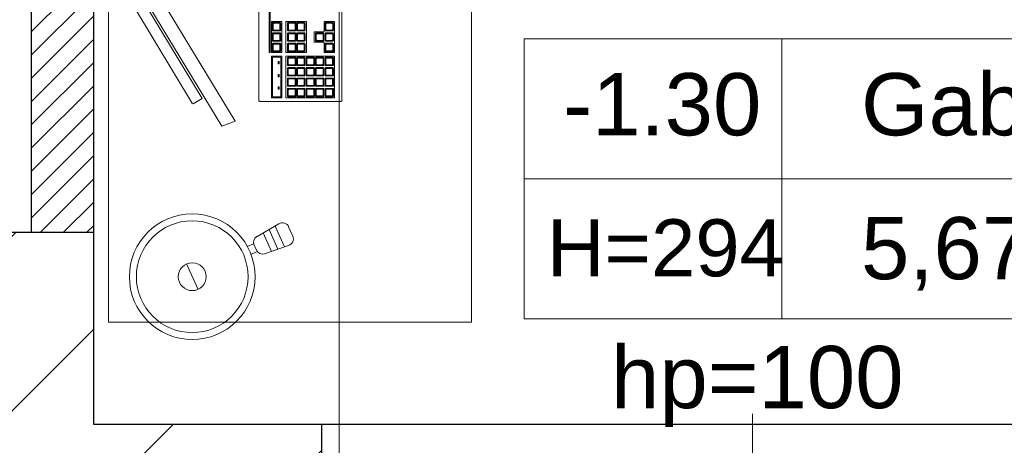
# Model space of a CAD drawing. Header units: millimetres. Extents: x 26866 to 1024070, y -428191 to 408885.
# Tile 139 of 248: x 193144 to 195042, y 388511 to 389332. Entities that reach past the tile are written whole.
import ezdxf

# ---------------------------------------------------------------- set-up
doc = ezdxf.new("R2010")
doc.units = ezdxf.units.MM
doc.header["$LTSCALE"] = 2
for name, color, linetype, lineweight in [('0_OPIS', 7, 'Continuous', 13), ('3DPLAN_A_TABELKA POMIESZCZEŃ', 7, 'Continuous', 0), ('A_STOL_OPIS', 55, 'Continuous', 5), ('A_ZESTAWIENIE STOLARKI', 3, 'Continuous', 15), ('Opisy', 7, 'Continuous', 13)]:
    doc.layers.add(name, color=color, linetype=linetype, lineweight=lineweight)
for name, color, linetype in [('3DPLAN_A_KRESKOWANIE 1', 253, 'Continuous'), ('3DPLAN_A_OPIS', 8, 'Continuous'), ('3DPLAN_A_POMIESZCZENIE NUMER', 100, 'Continuous'), ('3DPLAN_K_DZIAŁOWA NISKIE', 134, 'Continuous'), ('3DPLAN_K_NOŚNA', 7, 'Continuous'), ('A_POMIESZCZENIE OPIS', 100, 'Continuous')]:
    doc.layers.add(name, color=color, linetype=linetype)
doc.layers.add('FURNITURE ZD 1 500', color=7, linetype='Continuous', lineweight=13, true_color=0x9fa8a5)
doc.styles.add('ARIAL', font='arial.ttf')
doc.styles.add('TABEL1', font='txt')

# ---------------------------------------------------------------- blocks, each defined once
blk = doc.blocks.new('tabelka dla tp')
at = {"layer": '3DPLAN_A_TABELKA POMIESZCZEŃ'}
for p, q in [((49.7, 54), (49.7, 0)), ((0, 27), (243.13, 27))]:
    blk.add_line(p, q, dxfattribs=at)
blk.add_lwpolyline([(0, 54), (243.13, 54), (243.13, 0), (0, 0)], close=True, dxfattribs=at)
at = {"layer": '3DPLAN_A_POMIESZCZENIE NUMER', "color": 7, "style": 'ARIAL'}
blk.add_attdef('NUMER', (2.23, 35.39), '', height=12, dxfattribs=at)
at = {"layer": 'A_POMIESZCZENIE OPIS', "color": 7, "style": 'ARIAL'}
for tag, p in [('NAZWA', (51.73, 35.39)), ('POWIERZCHNIA', (51.06, 7.24))]:
    blk.add_attdef(tag, p, '', height=12, dxfattribs=at)
blk = doc.blocks.new('31380106')
blk.add_line((-0.02, 0), (0.02, 0))
for radius in [0.09, 0.08, 0.02]:
    blk.add_circle((0, 0), radius)
blk = doc.blocks.new('kondygnacja -1')
at = {"layer": '3DPLAN_A_KRESKOWANIE 1'}
h = blk.add_hatch(dxfattribs=at)
h.set_pattern_fill('ANSI31', color=256, scale=7.5, style=0)
h.set_pattern_definition([(45, (23044.838, -26883.88), (-16.83798, 16.83798), [])])
h.paths.add_polyline_path([(31677.49, -24430.84), (30214.87, -24430.84), (30214.87, -24470.84), (30429.61, -24470.84), (30429.61, -24477.84), (30447.61, -24477.84), (30447.61, -24818.84), (30476.61, -24818.84), (30476.61, -24470.84), (31012.61, -24470.84), (31012.61, -24478.84), (31079.61, -24478.84), (31079.61, -24470.84), (31638.61, -24470.84), (31638.61, -25036.84), (31079.61, -25036.84), (31079.61, -25028.84), (31012.61, -25028.84), (31012.61, -25036.84), (30611.38, -25036.84), (30611.38, -25072.84), (31023.61, -25072.84), (31034.61, -25082.84), (31034.61, -25330.84), (31023.61, -25340.84), (30831.4, -25340.84, -0.038531), (30832.58, -25356.18), (30832.58, -25371.84), (31079.61, -25371.84), (31079.61, -25072.84), (31638.61, -25072.84), (31638.61, -25943.84), (30832.58, -25943.84), (30832.58, -26009.84), (31677.49, -26009.84)])
h.paths.add_polyline_path([(30682.61, -26009.84), (30832.58, -26009.84), (30832.58, -25943.84), (30760.61, -25943.84), (30760.61, -25454.67), (30735.61, -25464.58), (30735.61, -25943.84), (30682.61, -25943.84)])
h.paths.add_polyline_path([(30679.61, -25371.84), (30735.61, -25371.84), (30735.61, -25464.58), (30760.61, -25454.67), (30760.61, -25371.84), (30832.58, -25371.84), (30832.58, -25356.18, 0.038531), (30831.4, -25340.84), (30679.61, -25340.84)])
h.paths.add_polyline_path([(30355.83, -25371.84), (30425.61, -25371.84), (30425.61, -25379.84), (30463.61, -25379.84), (30463.61, -25424.74), (30471.61, -25424.74), (30471.61, -25395.84), (30533.61, -25395.84), (30533.61, -25371.84), (30576.61, -25371.84), (30576.61, -25341.84), (30472.61, -25341.84), (30472.61, -25326.84), (30427.61, -25326.84), (30427.61, -25341.84), (30355.83, -25341.84)])
h.paths.add_polyline_path([(30456.61, -25936.84), (30425.61, -25936.84), (30425.61, -25945.84), (30380.61, -25945.84), (30380.61, -26009.84), (30512.61, -26009.84), (30512.61, -25943.84), (30466.61, -25943.84), (30466.61, -25712.84), (30456.61, -25712.84)])
h.paths.add_polyline_path([(28888.61, -25941.84), (28888.61, -26009.84), (29013.61, -26009.84), (29013.61, -25941.84)])
h.paths.add_polyline_path([(28591.17, -26009.84), (28591.17, -25944.84), (28547.61, -25944.84), (28547.61, -26009.84)])
h.paths.add_polyline_path([(28624.61, -25870.53), (28654.8, -25870.53), (28654.8, -25924.53), (28624.61, -25924.53), (28624.61, -25944.84), (28591.17, -25944.84), (28591.17, -26009.84), (28713.61, -26009.84), (28713.61, -25941.84), (28672.61, -25941.84), (28672.61, -25932.84), (28657.61, -25932.84), (28657.61, -25716.84), (28624.61, -25716.84)])
h.paths.add_polyline_path([(28372.61, -25944.84), (28328.61, -25944.84), (28328.61, -25907.84), (28282.61, -25907.84), (28282.61, -25944.84), (28248.61, -25944.84), (28248.61, -26009.84), (28372.61, -26009.84)])
h.paths.add_polyline_path([(28092.61, -25563.84), (28054.61, -25563.84), (28054.61, -25383.84), (28067.6, -25383.84), (28067.61, -25375.84), (28340.61, -25375.84), (28340.61, -25341.84), (28070.61, -25341.84), (28070.61, -25332.84), (28030.61, -25332.84), (28030.61, -25395.6), (28048.71, -25395.6), (28048.71, -25449.6), (28030.61, -25449.6), (28030.61, -26009.84), (28073.61, -26009.84), (28073.61, -25944.84), (28054.61, -25944.84), (28054.61, -25668.84), (28092.61, -25668.84)])
h.paths.add_polyline_path([(27949.61, -25495.75), (27949.61, -25507.75), (27983.29, -25507.75), (27983.29, -25521.75), (27949.61, -25521.75), (27949.61, -25531.84), (27999.61, -25531.84), (27999.61, -25934.84), (27982.61, -25934.84), (27982.61, -25942.84), (27947.61, -25942.84), (27947.61, -26009.84), (28026.62, -26009.84), (28026.62, -25449.6), (27999.61, -25449.6), (27999.61, -25463.84), (27949.61, -25463.84), (27949.61, -25481.75), (27983.29, -25481.75), (27983.29, -25495.75)])
h.paths.add_polyline_path([(27982.61, -25361.84), (27952.61, -25361.84), (27952.61, -25332.84), (28026.62, -25332.84), (28026.62, -25395.6), (27999.61, -25395.6), (27999.61, -25377.84), (27982.61, -25377.84)])
h.paths.add_polyline_path([(26818.61, -25892.84), (26781.49, -25892.84), (26781.49, -26009.84), (26894.54, -26009.84), (26894.54, -25942.84), (26830.61, -25942.84), (26830.61, -25930.84), (26818.61, -25930.84)])
h.paths.add_polyline_path([(26894.54, -26009.84), (27115.94, -26009.84), (27115.94, -25942.84), (26894.54, -25942.84)])
h.paths.add_polyline_path([(27115.94, -25942.84), (27115.94, -26009.84), (27466.61, -26009.84), (27466.61, -25942.84), (27427.61, -25942.84), (27427.61, -25933.84), (27384.61, -25933.84), (27384.61, -25942.84)])
h.paths.add_polyline_path([(27641.61, -25942.84), (27641.61, -26009.84), (27802.61, -26009.84), (27802.61, -25942.84)])
h.paths.add_polyline_path([(30621.1, -25040.47), (30688.37, -25040.47), (30688.37, -25072.87), (30621.1, -25072.87)], flags=24)
at = {"layer": '3DPLAN_A_OPIS', "lineweight": 0, "transparency": 33554687}
h = blk.add_hatch(dxfattribs=at)
h.set_pattern_fill('ANSI31', color=1)
h.set_pattern_definition([(45, (5728.076, 0), (-2.24506403, 2.24506403), [])])
h.paths.add_polyline_path([(28313.61, -25375.84), (28313.61, -25431.84), (28328.61, -25431.84), (28328.61, -25375.84), (28313.61, -25375.84)], is_closed=False)
h.paths.add_polyline_path([(28109.76, -25578.84), (28316.61, -25578.84), (28316.61, -25632.18), (28328.61, -25632.18), (28328.61, -25532.84), (28313.61, -25532.84), (28313.61, -25563.84), (28092.61, -25563.84), (28092.61, -25578.84), (28109.76, -25578.84)], is_closed=False)
h.paths.add_polyline_path([(28328.61, -25907.84), (28328.61, -25753.18), (28420.63, -25753.18), (28420.63, -25741.18), (28328.61, -25741.18), (28328.61, -25735.18), (28316.61, -25735.18), (28316.61, -25907.84)])
h.paths.add_polyline_path([(28463.61, -25599.8), (28463.61, -25611.8), (28624.61, -25611.8), (28624.61, -25599.8)])
h.paths.add_polyline_path([(28463.61, -25509.8), (28475.61, -25509.8), (28475.61, -25375.84), (28463.61, -25375.84)])
h.paths.add_polyline_path([(28837.61, -25371.84), (28837.61, -25606.84), (28847.61, -25606.84), (28847.61, -25371.84)])
h.paths.add_polyline_path([(29027.61, -25606.84), (29037.61, -25606.84), (29037.61, -25371.84), (29027.61, -25371.84)])
h.paths.add_polyline_path([(28983.61, -25728.84), (28995.61, -25728.84), (28995.61, -25716.84), (28971.61, -25716.84), (28971.61, -25941.84), (28983.61, -25941.84)])
h.paths.add_polyline_path([(29227.61, -25716.84), (29090.61, -25716.84), (29090.61, -25728.84), (29227.61, -25728.84)])
h.paths.add_polyline_path([(29227.61, -25601.84), (29132.61, -25601.84), (29132.61, -25606.84), (29227.61, -25606.84), (29227.61, -25601.84)], is_closed=False)
at = {"layer": '3DPLAN_A_OPIS', "color": 1, "lineweight": 30}
for p, q in [((28316.61, -25735.18), (28316.61, -25907.84)), ((28328.61, -25753.18), (28328.61, -25907.84))]:
    blk.add_line(p, q, dxfattribs=at)
at = {"layer": '3DPLAN_K_DZIAŁOWA NISKIE'}
blk.add_line((28372.61, -25944.84), (28547.61, -25944.84), dxfattribs=at)
at = {"layer": '3DPLAN_K_NOŚNA'}
for p, q in [((28282.61, -25907.84), (28328.61, -25907.84)), ((28328.61, -25907.84), (28328.61, -25944.84)), ((28328.61, -25944.84), (28372.61, -25944.84)), ((28372.61, -25944.84), (28372.61, -26009.84))]:
    blk.add_line(p, q, dxfattribs=at)
at = {"layer": 'A_STOL_OPIS'}
blk.add_line((28455.67, -26037.19), (28455.67, -25942.84), dxfattribs=at)
at = {"layer": 'FURNITURE ZD 1 500'}
for p, q in [((28331.49, -25925.19), (28331.49, -25755.19)), ((28355.92, -25886.39), (28353.39, -25887.35)), ((28331.49, -25925.19), (28401.49, -25925.19))]:
    blk.add_line(p, q, dxfattribs=at)
at = {"layer": 'FURNITURE ZD 1 500', "lineweight": 0}
for p, q in [((28401.49, -25925.19), (28401.49, -25755.19)), ((28355.93, -25886.39), (28337.54, -25856.02)), ((28353.36, -25887.35), (28335.49, -25857.85)), ((28347.72, -25883.06), (28336.69, -25864.84)), ((28363.28, -25867.57), (28363.15, -25867.43)), ((28363.28, -25868.81), (28363.15, -25868.95)), ((28364.53, -25867.57), (28364.66, -25867.43)), ((28364.53, -25868.81), (28364.66, -25868.95)), ((28366.22, -25867.57), (28366.08, -25867.43)), ((28366.22, -25868.81), (28366.08, -25868.95)), ((28367.46, -25867.57), (28367.59, -25867.43)), ((28367.46, -25868.81), (28367.59, -25868.95)), ((28367.98, -25867.57), (28367.85, -25867.43)), ((28367.98, -25868.81), (28367.85, -25868.95)), ((28369.22, -25867.57), (28369.36, -25867.43)), ((28369.22, -25868.81), (28369.36, -25868.95)), ((28373.47, -25867.57), (28373.34, -25867.44)), ((28373.47, -25868.81), (28373.34, -25868.95)), ((28373.44, -25867.39), (28374.75, -25867.39)), ((28374.71, -25867.57), (28374.85, -25867.44)), ((28374.71, -25868.81), (28374.85, -25868.95)), ((28363.28, -25869.57), (28363.15, -25869.43)), ((28364.53, -25869.57), (28364.66, -25869.43)), ((28366.22, -25869.57), (28366.08, -25869.43)), ((28367.46, -25869.57), (28367.59, -25869.43)), ((28367.98, -25869.57), (28367.85, -25869.43)), ((28369.22, -25869.57), (28369.36, -25869.43)), ((28371.61, -25869.57), (28371.47, -25869.44)), ((28371.57, -25869.39), (28372.88, -25869.39)), ((28372.85, -25869.57), (28372.98, -25869.44)), ((28373.47, -25869.57), (28373.34, -25869.44)), ((28373.44, -25869.39), (28374.75, -25869.39)), ((28374.71, -25869.57), (28374.85, -25869.44)), ((28363.28, -25870.81), (28363.15, -25870.95)), ((28363.28, -25871.57), (28363.15, -25871.43)), ((28364.53, -25870.81), (28364.66, -25870.95)), ((28364.53, -25871.57), (28364.66, -25871.43)), ((28366.22, -25870.81), (28366.08, -25870.95)), ((28366.22, -25871.57), (28366.08, -25871.43)), ((28367.46, -25870.81), (28367.59, -25870.95)), ((28367.46, -25871.57), (28367.59, -25871.43)), ((28367.98, -25870.81), (28367.85, -25870.95)), ((28367.98, -25871.57), (28367.85, -25871.43)), ((28369.22, -25870.81), (28369.36, -25870.95)), ((28369.22, -25871.57), (28369.36, -25871.43)), ((28371.18, -25871.19), (28373.11, -25871.19)), ((28371.61, -25870.81), (28371.47, -25870.95)), ((28372.85, -25870.81), (28372.98, -25870.95)), ((28373.47, -25870.81), (28373.34, -25870.95)), ((28373.47, -25871.57), (28373.34, -25871.43)), ((28373.44, -25871.39), (28374.75, -25871.39)), ((28374.71, -25870.81), (28374.85, -25870.95)), ((28374.71, -25871.57), (28374.85, -25871.43)), ((28363.28, -25872.81), (28363.15, -25872.95)), ((28364.53, -25872.81), (28364.66, -25872.95)), ((28366.21, -25874.27), (28366.07, -25874.13)), ((28366.22, -25872.81), (28366.08, -25872.95)), ((28367.45, -25874.27), (28367.58, -25874.13)), ((28367.46, -25872.81), (28367.59, -25872.95)), ((28367.97, -25874.27), (28367.84, -25874.13)), ((28367.98, -25872.81), (28367.85, -25872.95)), ((28369.21, -25874.27), (28369.35, -25874.13)), ((28369.22, -25872.81), (28369.36, -25872.95)), ((28369.8, -25874.27), (28369.66, -25874.14)), ((28369.76, -25874.09), (28371.07, -25874.09)), ((28371.04, -25874.27), (28371.18, -25874.14)), ((28371.59, -25874.27), (28371.46, -25874.14)), ((28371.56, -25874.09), (28372.87, -25874.09)), ((28372.84, -25874.27), (28372.97, -25874.14)), ((28373.46, -25874.27), (28373.33, -25874.13)), ((28373.47, -25872.81), (28373.34, -25872.95)), ((28373.42, -25874.09), (28374.73, -25874.09)), ((28374.7, -25874.27), (28374.84, -25874.13)), ((28374.71, -25872.81), (28374.85, -25872.95)), ((28366.21, -25875.51), (28366.07, -25875.65)), ((28366.21, -25876.27), (28366.07, -25876.13)), ((28367.45, -25875.51), (28367.58, -25875.65)), ((28367.45, -25876.27), (28367.58, -25876.13)), ((28367.97, -25875.51), (28367.84, -25875.65)), ((28367.97, -25876.27), (28367.84, -25876.13)), ((28369.21, -25875.51), (28369.35, -25875.65)), ((28369.21, -25876.27), (28369.35, -25876.13)), ((28369.8, -25875.51), (28369.66, -25875.65)), ((28369.8, -25876.27), (28369.66, -25876.14)), ((28369.76, -25876.09), (28371.07, -25876.09)), ((28371.04, -25875.51), (28371.18, -25875.65)), ((28371.04, -25876.27), (28371.18, -25876.14)), ((28371.59, -25875.51), (28371.46, -25875.65)), ((28371.59, -25876.27), (28371.46, -25876.14)), ((28371.56, -25876.09), (28372.87, -25876.09)), ((28372.84, -25875.51), (28372.97, -25875.65)), ((28372.84, -25876.27), (28372.97, -25876.14)), ((28373.46, -25875.51), (28373.33, -25875.65)), ((28373.46, -25876.27), (28373.33, -25876.13)), ((28373.42, -25876.09), (28374.73, -25876.09)), ((28374.7, -25875.51), (28374.84, -25875.65)), ((28374.7, -25876.27), (28374.84, -25876.13)), ((28366.21, -25877.51), (28366.07, -25877.65)), ((28366.21, -25878.27), (28366.07, -25878.13)), ((28367.45, -25877.51), (28367.58, -25877.65)), ((28367.45, -25878.27), (28367.58, -25878.13)), ((28367.97, -25877.51), (28367.84, -25877.65)), ((28367.97, -25878.27), (28367.84, -25878.13)), ((28369.21, -25877.51), (28369.35, -25877.65)), ((28369.21, -25878.27), (28369.35, -25878.13)), ((28369.8, -25877.51), (28369.66, -25877.65)), ((28369.8, -25878.27), (28369.66, -25878.14)), ((28369.76, -25878.09), (28371.07, -25878.09)), ((28371.04, -25877.51), (28371.18, -25877.65)), ((28371.04, -25878.27), (28371.18, -25878.14)), ((28371.59, -25877.51), (28371.46, -25877.65)), ((28371.59, -25878.27), (28371.46, -25878.14)), ((28371.56, -25878.09), (28372.87, -25878.09)), ((28372.84, -25877.51), (28372.97, -25877.65)), ((28372.84, -25878.27), (28372.97, -25878.14)), ((28373.46, -25877.51), (28373.33, -25877.65)), ((28373.46, -25878.27), (28373.33, -25878.13)), ((28373.42, -25878.09), (28374.73, -25878.09)), ((28374.7, -25877.51), (28374.84, -25877.65)), ((28374.7, -25878.27), (28374.84, -25878.13)), ((28366.21, -25879.51), (28366.07, -25879.65)), ((28366.21, -25880.27), (28366.07, -25880.13)), ((28367.45, -25879.51), (28367.58, -25879.65)), ((28367.45, -25880.27), (28367.58, -25880.13)), ((28367.97, -25879.51), (28367.84, -25879.65)), ((28367.97, -25880.27), (28367.84, -25880.13)), ((28369.21, -25879.51), (28369.35, -25879.65)), ((28369.21, -25880.27), (28369.35, -25880.13)), ((28369.8, -25879.51), (28369.66, -25879.65)), ((28369.8, -25880.27), (28369.66, -25880.14)), ((28369.76, -25880.09), (28371.07, -25880.09)), ((28371.04, -25879.51), (28371.18, -25879.65)), ((28371.04, -25880.27), (28371.18, -25880.14)), ((28371.59, -25879.51), (28371.46, -25879.65)), ((28371.59, -25880.27), (28371.46, -25880.14)), ((28371.56, -25880.09), (28372.87, -25880.09)), ((28372.84, -25879.51), (28372.97, -25879.65)), ((28372.84, -25880.27), (28372.97, -25880.14)), ((28373.46, -25879.51), (28373.33, -25879.65)), ((28373.46, -25880.27), (28373.33, -25880.13)), ((28373.42, -25880.09), (28374.73, -25880.09)), ((28374.7, -25879.51), (28374.84, -25879.65)), ((28374.7, -25880.27), (28374.84, -25880.13)), ((28366.21, -25881.51), (28366.07, -25881.65)), ((28367.45, -25881.51), (28367.58, -25881.65)), ((28367.97, -25881.51), (28367.84, -25881.65)), ((28369.21, -25881.51), (28369.35, -25881.65)), ((28369.8, -25881.51), (28369.66, -25881.65)), ((28371.04, -25881.51), (28371.18, -25881.65)), ((28371.59, -25881.51), (28371.46, -25881.65)), ((28372.84, -25881.51), (28372.97, -25881.65)), ((28373.46, -25881.51), (28373.33, -25881.65)), ((28374.7, -25881.51), (28374.84, -25881.65)), ((28364.35, -25906.23), (28360.15, -25908.65)), ((28363.62, -25906.64), (28365.45, -25910.65)), ((28367.03, -25908.57), (28366.23, -25906.82)), ((28361.3, -25907.97), (28362.93, -25911.53)), ((28362.46, -25907.31), (28364.19, -25911.09)), ((28358.26, -25910.6), (28359.47, -25910.05)), ((28359.61, -25910.34), (28360.03, -25911.27)), ((28361.62, -25911.99), (28366.19, -25910.4)), ((28358.95, -25912.11), (28360.16, -25911.56))]:
    blk.add_line(p, q, dxfattribs=at)
for points in [[(28360.71, -25836.59), (28376.31, -25836.59, -0.414214), (28376.51, -25836.79), (28376.51, -25882.39, -0.414214), (28376.31, -25882.59), (28360.71, -25882.59, -0.414214), (28360.51, -25882.39), (28360.51, -25836.79, -0.414214)], [(28363.26, -25868.99, -0.414214), (28363.11, -25868.84), (28363.11, -25867.54, -0.414214), (28363.26, -25867.39), (28364.56, -25867.39, -0.414214), (28364.71, -25867.54), (28364.71, -25868.84, -0.414214), (28364.56, -25868.99)], [(28363.26, -25868.74), (28363.26, -25867.64, -0.414214), (28363.36, -25867.54), (28364.46, -25867.54, -0.414214), (28364.56, -25867.64), (28364.56, -25868.74, -0.414214), (28364.46, -25868.84), (28363.36, -25868.84, -0.414214)], [(28366.19, -25868.99, -0.414214), (28366.04, -25868.84), (28366.04, -25867.54, -0.414214), (28366.19, -25867.39), (28367.49, -25867.39, -0.414214), (28367.64, -25867.54), (28367.64, -25868.84, -0.414214), (28367.49, -25868.99)], [(28366.19, -25868.74), (28366.19, -25867.64, -0.414214), (28366.29, -25867.54), (28367.39, -25867.54, -0.414214), (28367.49, -25867.64), (28367.49, -25868.74, -0.414214), (28367.39, -25868.84), (28366.29, -25868.84, -0.414214)], [(28367.95, -25868.99, -0.414214), (28367.8, -25868.84), (28367.8, -25867.54, -0.414214), (28367.95, -25867.39), (28369.25, -25867.39, -0.414214), (28369.4, -25867.54), (28369.4, -25868.84, -0.414214), (28369.25, -25868.99)], [(28367.95, -25868.74), (28367.95, -25867.64, -0.414214), (28368.05, -25867.54), (28369.15, -25867.54, -0.414214), (28369.25, -25867.64), (28369.25, -25868.74, -0.414214), (28369.15, -25868.84), (28368.05, -25868.84, -0.414214)], [(28373.44, -25868.99, -0.414214), (28373.29, -25868.84), (28373.29, -25867.54, -0.414214), (28373.44, -25867.39), (28374.74, -25867.39, -0.414214), (28374.89, -25867.54), (28374.89, -25868.84, -0.414214), (28374.74, -25868.99)], [(28373.44, -25868.74), (28373.44, -25867.64, -0.414214), (28373.54, -25867.54), (28374.64, -25867.54, -0.414214), (28374.74, -25867.64), (28374.74, -25868.74, -0.414214), (28374.64, -25868.84), (28373.54, -25868.84, -0.414214)], [(28363.26, -25870.99, -0.414214), (28363.11, -25870.84), (28363.11, -25869.54, -0.414214), (28363.26, -25869.39), (28364.56, -25869.39, -0.414214), (28364.71, -25869.54), (28364.71, -25870.84, -0.414214), (28364.56, -25870.99)], [(28363.26, -25870.74), (28363.26, -25869.64, -0.414214), (28363.36, -25869.54), (28364.46, -25869.54, -0.414214), (28364.56, -25869.64), (28364.56, -25870.74, -0.414214), (28364.46, -25870.84), (28363.36, -25870.84, -0.414214)], [(28366.19, -25870.99, -0.414214), (28366.04, -25870.84), (28366.04, -25869.54, -0.414214), (28366.19, -25869.39), (28367.49, -25869.39, -0.414214), (28367.64, -25869.54), (28367.64, -25870.84, -0.414214), (28367.49, -25870.99)], [(28366.19, -25870.74), (28366.19, -25869.64, -0.414214), (28366.29, -25869.54), (28367.39, -25869.54, -0.414214), (28367.49, -25869.64), (28367.49, -25870.74, -0.414214), (28367.39, -25870.84), (28366.29, -25870.84, -0.414214)], [(28367.95, -25870.99, -0.414214), (28367.8, -25870.84), (28367.8, -25869.54, -0.414214), (28367.95, -25869.39), (28369.25, -25869.39, -0.414214), (28369.4, -25869.54), (28369.4, -25870.84, -0.414214), (28369.25, -25870.99)], [(28367.95, -25870.74), (28367.95, -25869.64, -0.414214), (28368.05, -25869.54), (28369.15, -25869.54, -0.414214), (28369.25, -25869.64), (28369.25, -25870.74, -0.414214), (28369.15, -25870.84), (28368.05, -25870.84, -0.414214)], [(28371.58, -25870.99, -0.414214), (28371.43, -25870.84), (28371.43, -25869.54, -0.414214), (28371.58, -25869.39), (28372.88, -25869.39, -0.414214), (28373.03, -25869.54), (28373.03, -25870.84, -0.414214), (28372.88, -25870.99)], [(28371.58, -25870.74), (28371.58, -25869.64, -0.414214), (28371.68, -25869.54), (28372.78, -25869.54, -0.414214), (28372.88, -25869.64), (28372.88, -25870.74, -0.414214), (28372.78, -25870.84), (28371.68, -25870.84, -0.414214)], [(28373.44, -25870.99, -0.414214), (28373.29, -25870.84), (28373.29, -25869.54, -0.414214), (28373.44, -25869.39), (28374.74, -25869.39, -0.414214), (28374.89, -25869.54), (28374.89, -25870.84, -0.414214), (28374.74, -25870.99)], [(28373.44, -25870.74), (28373.44, -25869.64, -0.414214), (28373.54, -25869.54), (28374.64, -25869.54, -0.414214), (28374.74, -25869.64), (28374.74, -25870.74, -0.414214), (28374.64, -25870.84), (28373.54, -25870.84, -0.414214)], [(28363.26, -25872.99, -0.414214), (28363.11, -25872.84), (28363.11, -25871.54, -0.414214), (28363.26, -25871.39), (28364.56, -25871.39, -0.414214), (28364.71, -25871.54), (28364.71, -25872.84, -0.414214), (28364.56, -25872.99)], [(28363.26, -25872.74), (28363.26, -25871.64, -0.414214), (28363.36, -25871.54), (28364.46, -25871.54, -0.414214), (28364.56, -25871.64), (28364.56, -25872.74, -0.414214), (28364.46, -25872.84), (28363.36, -25872.84, -0.414214)], [(28366.19, -25872.99, -0.414214), (28366.04, -25872.84), (28366.04, -25871.54, -0.414214), (28366.19, -25871.39), (28367.49, -25871.39, -0.414214), (28367.64, -25871.54), (28367.64, -25872.84, -0.414214), (28367.49, -25872.99)], [(28366.19, -25872.74), (28366.19, -25871.64, -0.414214), (28366.29, -25871.54), (28367.39, -25871.54, -0.414214), (28367.49, -25871.64), (28367.49, -25872.74, -0.414214), (28367.39, -25872.84), (28366.29, -25872.84, -0.414214)], [(28367.95, -25872.99, -0.414214), (28367.8, -25872.84), (28367.8, -25871.54, -0.414214), (28367.95, -25871.39), (28369.25, -25871.39, -0.414214), (28369.4, -25871.54), (28369.4, -25872.84, -0.414214), (28369.25, -25872.99)], [(28367.95, -25872.74), (28367.95, -25871.64, -0.414214), (28368.05, -25871.54), (28369.15, -25871.54, -0.414214), (28369.25, -25871.64), (28369.25, -25872.74, -0.414214), (28369.15, -25872.84), (28368.05, -25872.84, -0.414214)], [(28373.44, -25872.99, -0.414214), (28373.29, -25872.84), (28373.29, -25871.54, -0.414214), (28373.44, -25871.39), (28374.74, -25871.39, -0.414214), (28374.89, -25871.54), (28374.89, -25872.84, -0.414214), (28374.74, -25872.99)], [(28373.44, -25872.74), (28373.44, -25871.64, -0.414214), (28373.54, -25871.54), (28374.64, -25871.54, -0.414214), (28374.74, -25871.64), (28374.74, -25872.74, -0.414214), (28374.64, -25872.84), (28373.54, -25872.84, -0.414214)], [(28366.18, -25875.69, -0.414214), (28366.03, -25875.54), (28366.03, -25874.24, -0.414214), (28366.18, -25874.09), (28367.48, -25874.09, -0.414214), (28367.63, -25874.24), (28367.63, -25875.54, -0.414214), (28367.48, -25875.69)], [(28366.18, -25875.44), (28366.18, -25874.34, -0.414214), (28366.28, -25874.24), (28367.38, -25874.24, -0.414214), (28367.48, -25874.34), (28367.48, -25875.44, -0.414214), (28367.38, -25875.54), (28366.28, -25875.54, -0.414214)], [(28367.94, -25875.69, -0.414214), (28367.79, -25875.54), (28367.79, -25874.24, -0.414214), (28367.94, -25874.09), (28369.24, -25874.09, -0.414214), (28369.39, -25874.24), (28369.39, -25875.54, -0.414214), (28369.24, -25875.69)], [(28367.94, -25875.44), (28367.94, -25874.34, -0.414214), (28368.04, -25874.24), (28369.14, -25874.24, -0.414214), (28369.24, -25874.34), (28369.24, -25875.44, -0.414214), (28369.14, -25875.54), (28368.04, -25875.54, -0.414214)], [(28369.77, -25875.69, -0.414214), (28369.62, -25875.54), (28369.62, -25874.24, -0.414214), (28369.77, -25874.09), (28371.07, -25874.09, -0.414214), (28371.22, -25874.24), (28371.22, -25875.54, -0.414214), (28371.07, -25875.69)], [(28369.77, -25875.44), (28369.77, -25874.34, -0.414214), (28369.87, -25874.24), (28370.97, -25874.24, -0.414214), (28371.07, -25874.34), (28371.07, -25875.44, -0.414214), (28370.97, -25875.54), (28369.87, -25875.54, -0.414214)], [(28371.57, -25875.69, -0.414214), (28371.42, -25875.54), (28371.42, -25874.24, -0.414214), (28371.57, -25874.09), (28372.87, -25874.09, -0.414214), (28373.02, -25874.24), (28373.02, -25875.54, -0.414214), (28372.87, -25875.69)], [(28371.57, -25875.44), (28371.57, -25874.34, -0.414214), (28371.67, -25874.24), (28372.77, -25874.24, -0.414214), (28372.87, -25874.34), (28372.87, -25875.44, -0.414214), (28372.77, -25875.54), (28371.67, -25875.54, -0.414214)], [(28373.43, -25875.69, -0.414214), (28373.28, -25875.54), (28373.28, -25874.24, -0.414214), (28373.43, -25874.09), (28374.73, -25874.09, -0.414214), (28374.88, -25874.24), (28374.88, -25875.54, -0.414214), (28374.73, -25875.69)], [(28373.43, -25875.44), (28373.43, -25874.34, -0.414214), (28373.53, -25874.24), (28374.63, -25874.24, -0.414214), (28374.73, -25874.34), (28374.73, -25875.44, -0.414214), (28374.63, -25875.54), (28373.53, -25875.54, -0.414214)], [(28366.18, -25877.69, -0.414214), (28366.03, -25877.54), (28366.03, -25876.24, -0.414214), (28366.18, -25876.09), (28367.48, -25876.09, -0.414214), (28367.63, -25876.24), (28367.63, -25877.54, -0.414214), (28367.48, -25877.69)], [(28366.18, -25877.44), (28366.18, -25876.34, -0.414214), (28366.28, -25876.24), (28367.38, -25876.24, -0.414214), (28367.48, -25876.34), (28367.48, -25877.44, -0.414214), (28367.38, -25877.54), (28366.28, -25877.54, -0.414214)], [(28367.94, -25877.69, -0.414214), (28367.79, -25877.54), (28367.79, -25876.24, -0.414214), (28367.94, -25876.09), (28369.24, -25876.09, -0.414214), (28369.39, -25876.24), (28369.39, -25877.54, -0.414214), (28369.24, -25877.69)], [(28367.94, -25877.44), (28367.94, -25876.34, -0.414214), (28368.04, -25876.24), (28369.14, -25876.24, -0.414214), (28369.24, -25876.34), (28369.24, -25877.44, -0.414214), (28369.14, -25877.54), (28368.04, -25877.54, -0.414214)], [(28369.77, -25877.69, -0.414214), (28369.62, -25877.54), (28369.62, -25876.24, -0.414214), (28369.77, -25876.09), (28371.07, -25876.09, -0.414214), (28371.22, -25876.24), (28371.22, -25877.54, -0.414214), (28371.07, -25877.69)], [(28369.77, -25877.44), (28369.77, -25876.34, -0.414214), (28369.87, -25876.24), (28370.97, -25876.24, -0.414214), (28371.07, -25876.34), (28371.07, -25877.44, -0.414214), (28370.97, -25877.54), (28369.87, -25877.54, -0.414214)], [(28371.57, -25877.69, -0.414214), (28371.42, -25877.54), (28371.42, -25876.24, -0.414214), (28371.57, -25876.09), (28372.87, -25876.09, -0.414214), (28373.02, -25876.24), (28373.02, -25877.54, -0.414214), (28372.87, -25877.69)], [(28371.57, -25877.44), (28371.57, -25876.34, -0.414214), (28371.67, -25876.24), (28372.77, -25876.24, -0.414214), (28372.87, -25876.34), (28372.87, -25877.44, -0.414214), (28372.77, -25877.54), (28371.67, -25877.54, -0.414214)], [(28373.43, -25877.69, -0.414214), (28373.28, -25877.54), (28373.28, -25876.24, -0.414214), (28373.43, -25876.09), (28374.73, -25876.09, -0.414214), (28374.88, -25876.24), (28374.88, -25877.54, -0.414214), (28374.73, -25877.69)], [(28373.43, -25877.44), (28373.43, -25876.34, -0.414214), (28373.53, -25876.24), (28374.63, -25876.24, -0.414214), (28374.73, -25876.34), (28374.73, -25877.44, -0.414214), (28374.63, -25877.54), (28373.53, -25877.54, -0.414214)], [(28366.18, -25879.69, -0.414214), (28366.03, -25879.54), (28366.03, -25878.24, -0.414214), (28366.18, -25878.09), (28367.48, -25878.09, -0.414214), (28367.63, -25878.24), (28367.63, -25879.54, -0.414214), (28367.48, -25879.69)], [(28366.18, -25879.44), (28366.18, -25878.34, -0.414214), (28366.28, -25878.24), (28367.38, -25878.24, -0.414214), (28367.48, -25878.34), (28367.48, -25879.44, -0.414214), (28367.38, -25879.54), (28366.28, -25879.54, -0.414214)], [(28367.94, -25879.69, -0.414214), (28367.79, -25879.54), (28367.79, -25878.24, -0.414214), (28367.94, -25878.09), (28369.24, -25878.09, -0.414214), (28369.39, -25878.24), (28369.39, -25879.54, -0.414214), (28369.24, -25879.69)], [(28367.94, -25879.44), (28367.94, -25878.34, -0.414214), (28368.04, -25878.24), (28369.14, -25878.24, -0.414214), (28369.24, -25878.34), (28369.24, -25879.44, -0.414214), (28369.14, -25879.54), (28368.04, -25879.54, -0.414214)], [(28369.77, -25879.69, -0.414214), (28369.62, -25879.54), (28369.62, -25878.24, -0.414214), (28369.77, -25878.09), (28371.07, -25878.09, -0.414214), (28371.22, -25878.24), (28371.22, -25879.54, -0.414214), (28371.07, -25879.69)], [(28369.77, -25879.44), (28369.77, -25878.34, -0.414214), (28369.87, -25878.24), (28370.97, -25878.24, -0.414214), (28371.07, -25878.34), (28371.07, -25879.44, -0.414214), (28370.97, -25879.54), (28369.87, -25879.54, -0.414214)], [(28371.57, -25879.69, -0.414214), (28371.42, -25879.54), (28371.42, -25878.24, -0.414214), (28371.57, -25878.09), (28372.87, -25878.09, -0.414214), (28373.02, -25878.24), (28373.02, -25879.54, -0.414214), (28372.87, -25879.69)], [(28371.57, -25879.44), (28371.57, -25878.34, -0.414214), (28371.67, -25878.24), (28372.77, -25878.24, -0.414214), (28372.87, -25878.34), (28372.87, -25879.44, -0.414214), (28372.77, -25879.54), (28371.67, -25879.54, -0.414214)], [(28373.43, -25879.69, -0.414214), (28373.28, -25879.54), (28373.28, -25878.24, -0.414214), (28373.43, -25878.09), (28374.73, -25878.09, -0.414214), (28374.88, -25878.24), (28374.88, -25879.54, -0.414214), (28374.73, -25879.69)], [(28373.43, -25879.44), (28373.43, -25878.34, -0.414214), (28373.53, -25878.24), (28374.63, -25878.24, -0.414214), (28374.73, -25878.34), (28374.73, -25879.44, -0.414214), (28374.63, -25879.54), (28373.53, -25879.54, -0.414214)], [(28366.18, -25881.69, -0.414214), (28366.03, -25881.54), (28366.03, -25880.24, -0.414214), (28366.18, -25880.09), (28367.48, -25880.09, -0.414214), (28367.63, -25880.24), (28367.63, -25881.54, -0.414214), (28367.48, -25881.69)], [(28366.18, -25881.44), (28366.18, -25880.34, -0.414214), (28366.28, -25880.24), (28367.38, -25880.24, -0.414214), (28367.48, -25880.34), (28367.48, -25881.44, -0.414214), (28367.38, -25881.54), (28366.28, -25881.54, -0.414214)], [(28367.94, -25881.69, -0.414214), (28367.79, -25881.54), (28367.79, -25880.24, -0.414214), (28367.94, -25880.09), (28369.24, -25880.09, -0.414214), (28369.39, -25880.24), (28369.39, -25881.54, -0.414214), (28369.24, -25881.69)], [(28367.94, -25881.44), (28367.94, -25880.34, -0.414214), (28368.04, -25880.24), (28369.14, -25880.24, -0.414214), (28369.24, -25880.34), (28369.24, -25881.44, -0.414214), (28369.14, -25881.54), (28368.04, -25881.54, -0.414214)], [(28369.77, -25881.69, -0.414214), (28369.62, -25881.54), (28369.62, -25880.24, -0.414214), (28369.77, -25880.09), (28371.07, -25880.09, -0.414214), (28371.22, -25880.24), (28371.22, -25881.54, -0.414214), (28371.07, -25881.69)], [(28369.77, -25881.44), (28369.77, -25880.34, -0.414214), (28369.87, -25880.24), (28370.97, -25880.24, -0.414214), (28371.07, -25880.34), (28371.07, -25881.44, -0.414214), (28370.97, -25881.54), (28369.87, -25881.54, -0.414214)], [(28371.57, -25881.69, -0.414214), (28371.42, -25881.54), (28371.42, -25880.24, -0.414214), (28371.57, -25880.09), (28372.87, -25880.09, -0.414214), (28373.02, -25880.24), (28373.02, -25881.54, -0.414214), (28372.87, -25881.69)], [(28371.57, -25881.44), (28371.57, -25880.34, -0.414214), (28371.67, -25880.24), (28372.77, -25880.24, -0.414214), (28372.87, -25880.34), (28372.87, -25881.44, -0.414214), (28372.77, -25881.54), (28371.67, -25881.54, -0.414214)], [(28373.43, -25881.69, -0.414214), (28373.28, -25881.54), (28373.28, -25880.24, -0.414214), (28373.43, -25880.09), (28374.73, -25880.09, -0.414214), (28374.88, -25880.24), (28374.88, -25881.54, -0.414214), (28374.73, -25881.69)], [(28373.43, -25881.44), (28373.43, -25880.34, -0.414214), (28373.53, -25880.24), (28374.63, -25880.24, -0.414214), (28374.73, -25880.34), (28374.73, -25881.44, -0.414214), (28374.63, -25881.54), (28373.53, -25881.54, -0.414214)]]:
    blk.add_lwpolyline(points, format="xyb", close=True, dxfattribs=at)
for points in [[(28362.71, -25837.59), (28362.71, -25873.19), (28362.51, -25873.19), (28362.51, -25837.59)], [(28362.91, -25873.19), (28362.91, -25867.19), (28364.91, -25867.19), (28364.91, -25873.19)], [(28365.71, -25873.19), (28365.71, -25867.19), (28369.71, -25867.19), (28369.71, -25873.19)], [(28362.91, -25873.89), (28362.91, -25881.89), (28364.91, -25881.89), (28364.91, -25873.89)], [(28363.11, -25874.09), (28363.11, -25881.69), (28364.71, -25881.69), (28364.71, -25874.09)], [(28375.1, -25881.89), (28375.1, -25873.89), (28365.71, -25873.89), (28365.71, -25881.89)], [(28364.24, -25874.88), (28364.44, -25874.88), (28364.44, -25875.38), (28364.24, -25875.38)], [(28364.24, -25877.38), (28364.44, -25877.38), (28364.44, -25877.88), (28364.24, -25877.88)], [(28364.24, -25879.77), (28364.44, -25879.77), (28364.44, -25880.27), (28364.24, -25880.27)]]:
    blk.add_lwpolyline(points, close=True, dxfattribs=at)
blk.add_lwpolyline([(28336.69, -25864.84, -0.414214), (28336.72, -25864.71), (28338.43, -25863.67), (28349.57, -25882.05), (28347.86, -25883.09, -0.09902)], format="xyb", dxfattribs=at)
blk.add_lwpolyline([(28373.11, -25871.19), (28373.11, -25873.19), (28375.09, -25873.19), (28375.09, -25867.19), (28373.11, -25867.19), (28373.11, -25869.19), (28371.18, -25869.19), (28371.18, -25871.19)], dxfattribs=at)
at = {"layer": 'FURNITURE ZD 1 500'}
for centre, start, end in [((28353.35, -25887.25), 260.003, 290.7069), ((28355.88, -25886.3), 290.7069, 308.9986)]:
    blk.add_arc(centre, 0.1, start, end, dxfattribs=at)
at = {"layer": 'FURNITURE ZD 1 500', "lineweight": 0}
for centre, start, end in [((28365.07, -25907.35), 24.5387, 122.6688), ((28360.82, -25909.79), 122.6688, 204.5387), ((28365.82, -25909.12), 286.4086, 24.5387), ((28361.24, -25910.71), 204.5387, 286.4086)]:
    blk.add_arc(centre, 1.33, start, end, dxfattribs=at)
at = {"layer": 'Opisy', "ltscale": 0.5}
blk.add_line((28376, -25807.72), (28376, -26168.28), dxfattribs=at)
at = {"layer": '3DPLAN_A_TABELKA POMIESZCZEŃ', "ltscale": 0.5}
ref = blk.add_blockref('tabelka dla tp', (28411.67, -25924.53), dxfattribs=at)
ref.add_attrib('NUMER', '-1.30', (28419.19, -25889.15), dxfattribs={"layer": '3DPLAN_A_POMIESZCZENIE NUMER', "color": 0, "height": 12, "style": 'ARIAL'})
ref.add_attrib('NAZWA', 'Gabinet 2', (28476.62, -25889.15), dxfattribs={"layer": 'A_POMIESZCZENIE OPIS', "color": 0, "height": 12, "style": 'ARIAL'})
ref.add_attrib('POWIERZCHNIA', '5,67', (28476.62, -25916.9), dxfattribs={"layer": 'A_POMIESZCZENIE OPIS', "color": 0, "height": 12, "style": 'ARIAL'})
at = {"layer": 'FURNITURE ZD 1 500', "lineweight": 0, "xscale": -134.6710823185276, "yscale": 134.6710823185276, "zscale": 134.6710823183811, "rotation": 114.5386966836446}
blk.add_blockref('31380106', (28347.65, -25916.41), dxfattribs=at)
at = {"layer": '3DPLAN_A_OPIS', "color": 1, "lineweight": 30, "style": 'ARIAL'}
for tag, p in [('PRZESUNIĘCIE_WEJŚCIA', (27655.16, -24535.33)), ('WYŁĄCZONE', (27007.18, -24723.98)), ('Z_OPRACOWANIA', (26996.84, -24746.42)), ('WYŁĄCZONE', (30803.05, -24760.87)), ('Z_OPRACOWANIA', (30792.71, -24783.3)), ('WYŁĄCZONE', (28894.9, -24826.59)), ('Z_OPRACOWANIA', (28884.56, -24849.03)), ('POWIĘKSZENIE_WEJŚCIA', (28313.68, -25144.41)), ('POWIĘKSZENIE_WEJŚCIA', (29600.62, -25191.36)), ('POWIĘKSZENIE_WEJŚCIA', (28011.45, -25235.42)), ('WYŁĄCZONE', (29754.42, -25678.17)), ('Z_OPRACOWANIA', (29744.08, -25700.6)), ('WYJŚCIE_EWAKUACYJNE', (27763.79, -26106.07))]:
    blk.add_attdef(tag, p, '', height=12, dxfattribs=at)
at = {"layer": '3DPLAN_A_OPIS', "color": 0, "lineweight": 30, "style": 'ARIAL'}
for tag, p in [('UGUL_1', (29350.3, -24586.01)), ('UGUL_2', (29622.92, -24586.01)), ('UGUL_3', (29833.15, -24586.01))]:
    blk.add_attdef(tag, p, '', height=12, dxfattribs=at)
at = {"layer": '3DPLAN_A_TABELKA POMIESZCZEŃ', "color": 7, "ltscale": 0.5, "insert": (28416.05, -25905.34), "char_height": 11, "width": 59.2068, "attachment_point": 1, "style": 'ARIAL'}
blk.add_mtext('H=294', dxfattribs=at)
at = {"layer": '3DPLAN_A_TABELKA POMIESZCZEŃ', "ltscale": 0.5, "style": 'ARIAL'}
for tag, p in [('KURTYNA', (27861.91, -26064.85)), ('POWIETRZNA', (27861.91, -26084.56))]:
    blk.add_attdef(tag, p, '', height=12, dxfattribs=at)
at = {"layer": 'A_ZESTAWIENIE STOLARKI', "ltscale": 0.2, "insert": (28420.17, -25929.77), "char_height": 12, "attachment_point": 1, "style": 'TABEL1'}
blk.add_mtext_dynamic_manual_height_columns('\\pxqc;{\\fArial|b0|i0|c238|p34;hp=100}', width=72.9007, gutter_width=100, heights=[0], dxfattribs=at)

msp = doc.modelspace()

# ---------------------------------------------------------------- block references
at = {"layer": '0_OPIS', "xscale": 10, "yscale": 10, "zscale": 10}
msp.add_blockref('kondygnacja -1', (-90000, 648000), dxfattribs=at)

doc.saveas('drawing.dxf')
